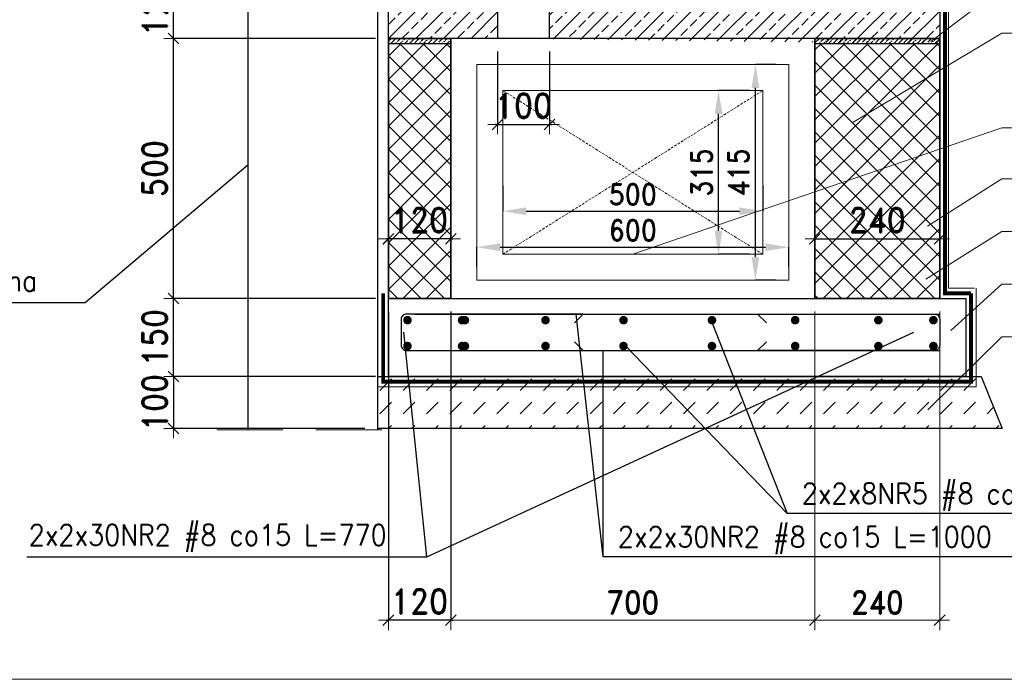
# Model space of a CAD drawing. Header units: centimetres. Extents: x -11084 to 13044, y 2736 to 15778.
# Tile 8 of 23: x 3847 to 4037, y 14815 to 14942. Entities that reach past the tile are written whole.
import ezdxf

# ---------------------------------------------------------------- set-up
doc = ezdxf.new("R2010")
doc.units = ezdxf.units.CM
for name, pattern in [('HIDDEN', [9.525, 6.35, -3.175]), ('HIDDENX2', [0.75, 0.5, -0.25]), ('IZOLACJA', [0.45, 0.25, -0.2])]:
    doc.linetypes.add(name, pattern=pattern)
for name, color, linetype, lineweight in [('---Hatches', 8, 'Continuous', 18), ('---Stal+wym', 9, 'Continuous', 15), ('---Widok', 7, 'Continuous', 25), ('---zbrojenie', 133, 'Continuous', 25), ('---Ściany', 5, 'Continuous', 35), ('---Żelbet', 6, 'Continuous', 30), ('_cienkie', 9, 'Continuous', 9), ('K---kreskowanie', 202, 'Continuous', 9), ('K---wymiar', 13, 'Continuous', 13), ('K---śc_murow', 30, 'Continuous', 25), ('K_wymiar', 3, 'Continuous', 13)]:
    doc.layers.add(name, color=color, linetype=linetype, lineweight=lineweight)
doc.layers.add('3', color=3, linetype='Continuous')
doc.layers.add('K-3', color=3, linetype='Continuous')
doc.layers.add('zzz---Unplot', color=6, linetype='Continuous', lineweight=13, plot=False)
doc.styles.add('ROMAND', font='romand.shx', dxfattribs={"width": 0.9})
doc.styles.add('WYMIARY', font='ROMANS.shx', dxfattribs={"width": 0.7})
doc.dimstyles.new('1do10-cm-mm', dxfattribs={"dimscale": 0.25, "dimtxt": 19, "dimasz": 0.75, "dimexe": 0, "dimexo": 10, "dimgap": 5, "dimtad": 1, "dimlfac": 10, "dimrnd": 0.5, "dimzin": 9, "dimdsep": 46, "dimtxsty": 'ROMAND', "dimblk": 'UKS', "dimcen": 15, "dimdle": 10, "dimclrd": 256, "dimclre": 256, "dimclrt": 3, "dimadec": 1, "dimazin": 0, "dimtfac": 8e-05, "dimtix": 1, "dimtmove": 2, "dimatfit": 3, "dimldrblk": 'DOTSMALL', "dimfxl": 1, "dimtolj": 1, "dimtzin": 9, "dimarcsym": 0})
pattern_1 = [(45, (-47055.7767, -9542.6605), (-2.24506403, 2.24506403), []), (135, (-47055.7767, -9542.6605), (-2.24506403, -2.24506403), [])]
pattern_2 = [(45, (54.48637, -196.63125), (0.336759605, 1.234785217), [1.5875, -0.3175, 0, -0.3175])]

# ---------------------------------------------------------------- blocks, each defined once
blk = doc.blocks.new('UKS')
at = {"color": 0}
for p, q in [((10, 0), (-10, 0)), ((0, -10), (0, 10))]:
    blk.add_line(p, q, dxfattribs=at)
at = {"color": 2}
blk.add_line((-5.5, -5.5), (5.5, 5.5), dxfattribs=at)
blk = doc.blocks.new('*D125')
at = {"layer": '---Stal+wym', "linetype": 'ByBlock', "lineweight": -2, "transparency": 16777216}
for p, q in [((3915.87, 14888.62), (3877.07, 14888.62)), ((3877.07, 14873.8), (3877.07, 14888.43)), ((3915.87, 14873.62), (3877.07, 14873.62))]:
    blk.add_line(p, q, dxfattribs=at)
at = {"layer": 'Defpoints', "color": 0, "linetype": 'ByBlock', "transparency": 16777216}
for p in [(3877.07, 14888.62), (3918.37, 14888.62), (3918.37, 14873.62)]:
    blk.add_point(p, dxfattribs=at)
at = {"layer": '---Stal+wym', "linetype": 'ByBlock', "lineweight": -2, "transparency": 16777216, "xscale": 0.1875, "yscale": 0.1875, "zscale": 0.1875}
for p, rotation in [((3877.07, 14888.62), 90), ((3877.07, 14873.62), 270)]:
    blk.add_blockref('UKS', p, dxfattribs=dict(at, rotation=rotation))
at = {"layer": '---Stal+wym', "color": 3, "linetype": 'ByBlock', "transparency": 16777216, "insert": (3873.44, 14881.12), "char_height": 4.75, "attachment_point": 5, "rotation": 90, "style": 'ROMAND'}
blk.add_mtext('\\A1;150', dxfattribs=at)
blk = doc.blocks.new('_DotSmall')
at = {"color": 0, "const_width": 0.5}
blk.add_lwpolyline([(-0.0625, 0, 1), (0.0625, 0, 1)], format="xyb", close=True, dxfattribs=at)
blk = doc.blocks.new('*D126')
at = {"layer": '---Stal+wym', "linetype": 'ByBlock', "lineweight": -2, "transparency": 16777216}
for p, q in [((3915.87, 14938.62), (3877.07, 14938.62)), ((3877.07, 14888.8), (3877.07, 14938.43)), ((3915.87, 14888.62), (3877.07, 14888.62))]:
    blk.add_line(p, q, dxfattribs=at)
at = {"layer": 'Defpoints', "color": 0, "linetype": 'ByBlock', "transparency": 16777216}
for p in [(3877.07, 14938.62), (3918.37, 14938.62), (3918.37, 14888.62)]:
    blk.add_point(p, dxfattribs=at)
at = {"layer": '---Stal+wym', "linetype": 'ByBlock', "lineweight": -2, "transparency": 16777216, "xscale": 0.1875, "yscale": 0.1875, "zscale": 0.1875}
for p, rotation in [((3877.07, 14938.62), 90), ((3877.07, 14888.62), 270)]:
    blk.add_blockref('UKS', p, dxfattribs=dict(at, rotation=rotation))
at = {"layer": '---Stal+wym', "color": 3, "linetype": 'ByBlock', "transparency": 16777216, "insert": (3873.44, 14913.62), "char_height": 4.75, "attachment_point": 5, "rotation": 90, "style": 'ROMAND'}
blk.add_mtext('\\A1;500', dxfattribs=at)
blk = doc.blocks.new('*D127')
at = {"layer": '---Stal+wym', "linetype": 'ByBlock', "lineweight": -2, "transparency": 16777216}
for p, q in [((3877.07, 14950.8), (3877.07, 14950.99)), ((3915.87, 14950.62), (3877.07, 14950.62)), ((3877.07, 14938.62), (3877.07, 14950.62)), ((3915.87, 14938.62), (3877.07, 14938.62)), ((3877.07, 14938.43), (3877.07, 14938.24))]:
    blk.add_line(p, q, dxfattribs=at)
at = {"layer": 'Defpoints', "color": 0, "linetype": 'ByBlock', "transparency": 16777216}
for p in [(3877.07, 14950.62), (3918.37, 14950.62), (3918.37, 14938.62)]:
    blk.add_point(p, dxfattribs=at)
at = {"layer": '---Stal+wym', "linetype": 'ByBlock', "lineweight": -2, "transparency": 16777216, "xscale": 0.1875, "yscale": 0.1875, "zscale": 0.1875}
for p, rotation in [((3877.07, 14950.62), 270), ((3877.07, 14938.62), 90)]:
    blk.add_blockref('UKS', p, dxfattribs=dict(at, rotation=rotation))
at = {"layer": '---Stal+wym', "color": 3, "linetype": 'ByBlock', "transparency": 16777216, "insert": (3873.44, 14944.62), "char_height": 4.75, "attachment_point": 5, "rotation": 90, "style": 'ROMAND'}
blk.add_mtext('\\A1;120', dxfattribs=at)
blk = doc.blocks.new('*D193')
at = {"layer": '---Stal+wym', "linetype": 'ByBlock', "lineweight": -2, "transparency": 16777216}
for p, q in [((3918.19, 14900.09), (3918, 14900.09)), ((3918.37, 14891.12), (3918.37, 14900.09)), ((3930.37, 14900.09), (3918.37, 14900.09)), ((3930.37, 14891.12), (3930.37, 14900.09)), ((3930.56, 14900.09), (3930.75, 14900.09))]:
    blk.add_line(p, q, dxfattribs=at)
at = {"layer": 'Defpoints', "color": 0, "linetype": 'ByBlock', "transparency": 16777216}
for p in [(3918.37, 14900.09), (3918.37, 14888.62), (3930.37, 14888.62)]:
    blk.add_point(p, dxfattribs=at)
at = {"layer": '---Stal+wym', "linetype": 'ByBlock', "lineweight": -2, "transparency": 16777216, "xscale": 0.1875, "yscale": 0.1875, "zscale": 0.1875}
blk.add_blockref('UKS', (3918.37, 14900.09), dxfattribs=at)
at = {"layer": '---Stal+wym', "linetype": 'ByBlock', "lineweight": -2, "transparency": 16777216, "xscale": 0.1875, "yscale": 0.1875, "zscale": 0.1875, "rotation": 180}
blk.add_blockref('UKS', (3930.37, 14900.09), dxfattribs=at)
at = {"layer": '---Stal+wym', "color": 3, "linetype": 'ByBlock', "transparency": 16777216, "insert": (3924.37, 14903.71), "char_height": 4.75, "attachment_point": 5, "style": 'ROMAND'}
blk.add_mtext('\\A1;120', dxfattribs=at)
blk = doc.blocks.new('*D194')
at = {"layer": '---Stal+wym', "linetype": 'ByBlock', "lineweight": -2, "transparency": 16777216}
for p, q in [((4000.37, 14891.12), (4000.37, 14900.09)), ((4000.56, 14900.09), (4024.19, 14900.09)), ((4024.37, 14891.12), (4024.37, 14900.09))]:
    blk.add_line(p, q, dxfattribs=at)
at = {"layer": 'Defpoints', "color": 0, "linetype": 'ByBlock', "transparency": 16777216}
for p in [(4024.37, 14900.09), (4000.37, 14888.62), (4024.37, 14888.62)]:
    blk.add_point(p, dxfattribs=at)
at = {"layer": '---Stal+wym', "linetype": 'ByBlock', "lineweight": -2, "transparency": 16777216, "xscale": 0.1875, "yscale": 0.1875, "zscale": 0.1875, "rotation": 180}
blk.add_blockref('UKS', (4000.37, 14900.09), dxfattribs=at)
at = {"layer": '---Stal+wym', "linetype": 'ByBlock', "lineweight": -2, "transparency": 16777216, "xscale": 0.1875, "yscale": 0.1875, "zscale": 0.1875}
blk.add_blockref('UKS', (4024.37, 14900.09), dxfattribs=at)
at = {"layer": '---Stal+wym', "color": 3, "linetype": 'ByBlock', "transparency": 16777216, "insert": (4012.37, 14903.71), "char_height": 4.75, "attachment_point": 5, "style": 'ROMAND'}
blk.add_mtext('\\A1;240', dxfattribs=at)
blk = doc.blocks.new('*D318')
at = {"layer": '---Stal+wym', "linetype": 'ByBlock', "lineweight": -2, "transparency": 16777216}
for p, q in [((3918.37, 14886.12), (3918.37, 14826.73)), ((3930.37, 14886.12), (3930.37, 14826.73)), ((3918.19, 14826.73), (3918, 14826.73)), ((3930.37, 14826.73), (3918.37, 14826.73)), ((3930.56, 14826.73), (3930.75, 14826.73))]:
    blk.add_line(p, q, dxfattribs=at)
at = {"layer": 'Defpoints', "color": 0, "linetype": 'ByBlock', "transparency": 16777216}
for p in [(3918.37, 14888.62), (3930.37, 14888.62), (3918.37, 14826.73)]:
    blk.add_point(p, dxfattribs=at)
at = {"layer": '---Stal+wym', "linetype": 'ByBlock', "lineweight": -2, "transparency": 16777216, "xscale": 0.1875, "yscale": 0.1875, "zscale": 0.1875}
blk.add_blockref('UKS', (3918.37, 14826.73), dxfattribs=at)
at = {"layer": '---Stal+wym', "linetype": 'ByBlock', "lineweight": -2, "transparency": 16777216, "xscale": 0.1875, "yscale": 0.1875, "zscale": 0.1875, "rotation": 180}
blk.add_blockref('UKS', (3930.37, 14826.73), dxfattribs=at)
at = {"layer": '---Stal+wym', "color": 3, "linetype": 'ByBlock', "transparency": 16777216, "insert": (3924.37, 14830.35), "char_height": 4.75, "attachment_point": 5, "style": 'ROMAND'}
blk.add_mtext('\\A1;120', dxfattribs=at)
blk = doc.blocks.new('*D326')
at = {"layer": '---Stal+wym', "linetype": 'ByBlock', "lineweight": -2, "transparency": 16777216}
for p, q in [((3877.07, 14873.8), (3877.07, 14873.99)), ((3889.3, 14873.62), (3877.07, 14873.62)), ((3877.07, 14873.62), (3877.07, 14863.62)), ((3913.87, 14863.62), (3877.07, 14863.62)), ((3877.07, 14863.43), (3877.07, 14863.24))]:
    blk.add_line(p, q, dxfattribs=at)
at = {"layer": 'Defpoints', "color": 0, "linetype": 'ByBlock', "transparency": 16777216}
for p in [(3891.8, 14873.62), (3877.07, 14863.62), (3916.37, 14863.62)]:
    blk.add_point(p, dxfattribs=at)
at = {"layer": '---Stal+wym', "linetype": 'ByBlock', "lineweight": -2, "transparency": 16777216, "xscale": 0.1875, "yscale": 0.1875, "zscale": 0.1875}
for p, rotation in [((3877.07, 14873.62), 270), ((3877.07, 14863.62), 90)]:
    blk.add_blockref('UKS', p, dxfattribs=dict(at, rotation=rotation))
at = {"layer": '---Stal+wym', "color": 3, "linetype": 'ByBlock', "transparency": 16777216, "insert": (3873.44, 14868.62), "char_height": 4.75, "attachment_point": 5, "rotation": 90, "style": 'ROMAND'}
blk.add_mtext('\\A1;100', dxfattribs=at)
blk = doc.blocks.new('*D362')
at = {"layer": '---Stal+wym', "linetype": 'ByBlock', "lineweight": -2, "transparency": 16777216}
for p, q in [((3940.37, 14910.37), (3940.37, 14905.41)), ((3990.37, 14910.37), (3990.37, 14905.41)), ((3944.87, 14905.41), (3985.87, 14905.41))]:
    blk.add_line(p, q, dxfattribs=at)
at = {"layer": '---Stal+wym', "linetype": 'ByBlock', "transparency": 16777216}
for points in [[(3944.87, 14906.16), (3944.87, 14904.66), (3940.37, 14905.41)], [(3985.87, 14906.16), (3985.87, 14904.66), (3990.37, 14905.41)]]:
    blk.add_solid(points, dxfattribs=at)
at = {"layer": 'Defpoints', "color": 0, "linetype": 'ByBlock', "transparency": 16777216}
for p in [(3940.37, 14912.87), (3990.37, 14912.87), (3990.37, 14905.41)]:
    blk.add_point(p, dxfattribs=at)
at = {"layer": '---Stal+wym', "color": 7, "linetype": 'ByBlock', "transparency": 16777216, "insert": (3965.37, 14908.66), "char_height": 4, "attachment_point": 5, "style": 'ROMAND'}
blk.add_mtext('\\A1;500', dxfattribs=at)
blk = doc.blocks.new('*D363')
at = {"layer": '---Stal+wym', "linetype": 'ByBlock', "lineweight": -2, "transparency": 16777216}
for p, q in [((3987.87, 14928.62), (3981.85, 14928.62)), ((3981.85, 14901.62), (3981.85, 14924.12)), ((3987.87, 14897.12), (3981.85, 14897.12))]:
    blk.add_line(p, q, dxfattribs=at)
at = {"layer": '---Stal+wym', "linetype": 'ByBlock', "transparency": 16777216}
for points in [[(3981.1, 14924.12), (3982.6, 14924.12), (3981.85, 14928.62)], [(3981.1, 14901.62), (3982.6, 14901.62), (3981.85, 14897.12)]]:
    blk.add_solid(points, dxfattribs=at)
at = {"layer": 'Defpoints', "color": 0, "linetype": 'ByBlock', "transparency": 16777216}
for p in [(3981.85, 14928.62), (3990.37, 14928.62), (3990.37, 14897.12)]:
    blk.add_point(p, dxfattribs=at)
at = {"layer": '---Stal+wym', "color": 7, "linetype": 'ByBlock', "transparency": 16777216, "insert": (3978.6, 14912.87), "char_height": 4, "attachment_point": 5, "rotation": 90, "style": 'ROMAND'}
blk.add_mtext('\\A1;315', dxfattribs=at)
blk = doc.blocks.new('*D364')
at = {"layer": '---Stal+wym', "linetype": 'ByBlock', "lineweight": -2, "transparency": 16777216}
for p, q in [((3935.37, 14894.62), (3935.37, 14898.48)), ((3939.87, 14898.48), (3990.87, 14898.48)), ((3995.37, 14894.62), (3995.37, 14898.48))]:
    blk.add_line(p, q, dxfattribs=at)
at = {"layer": '---Stal+wym', "linetype": 'ByBlock', "transparency": 16777216}
for points in [[(3939.87, 14899.23), (3939.87, 14897.73), (3935.37, 14898.48)], [(3990.87, 14899.23), (3990.87, 14897.73), (3995.37, 14898.48)]]:
    blk.add_solid(points, dxfattribs=at)
at = {"layer": 'Defpoints', "color": 0, "linetype": 'ByBlock', "transparency": 16777216}
for p in [(3995.37, 14898.48), (3935.37, 14892.12), (3995.37, 14892.12)]:
    blk.add_point(p, dxfattribs=at)
at = {"layer": '---Stal+wym', "color": 7, "linetype": 'ByBlock', "transparency": 16777216, "insert": (3965.37, 14901.73), "char_height": 4, "attachment_point": 5, "style": 'ROMAND'}
blk.add_mtext('\\A1;600', dxfattribs=at)
blk = doc.blocks.new('*D365')
at = {"layer": '---Stal+wym', "linetype": 'ByBlock', "lineweight": -2, "transparency": 16777216}
for p, q in [((3992.87, 14933.62), (3988.94, 14933.62)), ((3988.94, 14896.62), (3988.94, 14929.12)), ((3992.87, 14892.12), (3988.94, 14892.12))]:
    blk.add_line(p, q, dxfattribs=at)
at = {"layer": '---Stal+wym', "linetype": 'ByBlock', "transparency": 16777216}
for points in [[(3988.19, 14929.12), (3989.69, 14929.12), (3988.94, 14933.62)], [(3988.19, 14896.62), (3989.69, 14896.62), (3988.94, 14892.12)]]:
    blk.add_solid(points, dxfattribs=at)
at = {"layer": 'Defpoints', "color": 0, "linetype": 'ByBlock', "transparency": 16777216}
for p in [(3988.94, 14933.62), (3995.37, 14933.62), (3995.37, 14892.12)]:
    blk.add_point(p, dxfattribs=at)
at = {"layer": '---Stal+wym', "color": 7, "linetype": 'ByBlock', "transparency": 16777216, "insert": (3985.69, 14912.87), "char_height": 4, "attachment_point": 5, "rotation": 90, "style": 'ROMAND'}
blk.add_mtext('\\A1;415', dxfattribs=at)
blk = doc.blocks.new('*D370')
at = {"layer": '---Stal+wym', "linetype": 'ByBlock', "lineweight": -2, "transparency": 16777216}
for p, q in [((3939.37, 14936.12), (3939.37, 14922.07)), ((3949.37, 14936.12), (3949.37, 14922.07)), ((3939.19, 14922.07), (3939, 14922.07)), ((3939.37, 14922.07), (3949.37, 14922.07)), ((3949.56, 14922.07), (3949.75, 14922.07))]:
    blk.add_line(p, q, dxfattribs=at)
at = {"layer": 'Defpoints', "color": 0, "linetype": 'ByBlock', "transparency": 16777216}
for p in [(3939.37, 14938.62), (3949.37, 14938.62), (3949.37, 14922.07)]:
    blk.add_point(p, dxfattribs=at)
at = {"layer": '---Stal+wym', "linetype": 'ByBlock', "lineweight": -2, "transparency": 16777216, "xscale": 0.1875, "yscale": 0.1875, "zscale": 0.1875}
blk.add_blockref('UKS', (3939.37, 14922.07), dxfattribs=at)
at = {"layer": '---Stal+wym', "linetype": 'ByBlock', "lineweight": -2, "transparency": 16777216, "xscale": 0.1875, "yscale": 0.1875, "zscale": 0.1875, "rotation": 180}
blk.add_blockref('UKS', (3949.37, 14922.07), dxfattribs=at)
at = {"layer": '---Stal+wym', "color": 3, "linetype": 'ByBlock', "transparency": 16777216, "insert": (3944.37, 14925.7), "char_height": 4.75, "attachment_point": 5, "style": 'ROMAND'}
blk.add_mtext('\\A1;100', dxfattribs=at)

msp = doc.modelspace()

# ---------------------------------------------------------------- hatches: boundary and pattern name
at = {"layer": '---Hatches', "linetype": 'ByBlock'}
h = msp.add_hatch(dxfattribs=at)
h.set_pattern_fill('ANSI37', color=256)
h.set_pattern_definition(pattern_1)
h.paths.add_polyline_path([(3918.373481, 14888.617085), (3930.373481, 14888.617085), (3930.373481, 14937.617085), (3918.373481, 14937.617085)])
h = msp.add_hatch(dxfattribs=at)
h.set_pattern_fill('ANSI37', color=256)
h.set_pattern_definition(pattern_1)
h.paths.add_polyline_path([(4000.373481, 14888.617085), (4024.373481, 14888.617085), (4024.373481, 14937.617085), (4000.373481, 14937.617085)])
at = {"layer": '---Stal+wym', "linetype": 'ByBlock'}
h = msp.add_hatch(dxfattribs=at)
h.set_pattern_fill('JIS_STN_2.5', color=256, scale=1.5)
h.paths.add_polyline_path([(3939.373481, 14938.617085), (3939.373481, 14950.617085), (3918.373481, 14950.617085), (3918.373481, 14938.617085)])
h.paths.add_polyline_path([(3949.373481, 14950.617085), (3949.373481, 14938.617085), (3942.373481, 14938.617085), (4024.373481, 14937.617085), (4024.373481, 14938.617085), (4024.145102, 14950.617085)])
at = {"layer": 'K---kreskowanie', "transparency": 33554687}
h = msp.add_hatch(dxfattribs=at)
h.set_pattern_fill('ANSI36', color=256, scale=0.2)
h.set_pattern_definition([(45, (-39.51363, -196.63125), (0.336759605, 1.234785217), [1.5875, -0.3175, 0, -0.3175])])
h.paths.add_polyline_path([(3930.373481, 14938.617085), (3918.373481, 14938.617085), (3918.373481, 14937.617085), (3930.373481, 14937.617085)])
h = msp.add_hatch(dxfattribs=at)
h.set_pattern_fill('ANSI36', color=256, scale=0.2)
h.set_pattern_definition(pattern_2)
h.paths.add_polyline_path([(4012.373481, 14938.617085), (4000.373481, 14938.617085), (4000.373481, 14937.617085), (4012.373481, 14937.617085)])
h = msp.add_hatch(dxfattribs=at)
h.set_pattern_fill('ANSI36', color=256, scale=0.2)
h.set_pattern_definition(pattern_2)
h.paths.add_polyline_path([(4024.373481, 14938.617085), (4012.373481, 14938.617085), (4012.373481, 14937.617085), (4024.373481, 14937.617085)])
h = msp.add_hatch(dxfattribs=at)
h.set_pattern_fill('DASH', color=256, angle=45)
h.set_pattern_definition([(45, (311.1728, -90.1836), (4e-16, 4.49012806), [3.175, -3.175])])
h.paths.add_polyline_path([(4032.373481, 14873.617085), (3915.373481, 14873.617085), (3916.082, 14863.617085), (4036.373481, 14863.617085)])

# ---------------------------------------------------------------- linework, layer by layer
at = {"layer": '---Hatches', "color": 6, "linetype": 'IZOLACJA', "ltscale": 50, "const_width": 0.75}
for points in [[(3962.738203, 14951.617085), (4023.873481, 14951.617085), (4025.373481, 14950.117085), (4025.373481, 14889.617085), (4030.373481, 14889.599237)], [(3917.373481, 14889.617085), (3917.373481, 14889.617085), (3917.373481, 14872.617085), (4030.373481, 14872.617085), (4030.373481, 14889.599237)]]:
    msp.add_lwpolyline(points, dxfattribs=at)
at = {"layer": '---Stal+wym', "linetype": 'ByBlock'}
for p, q in [((3918.373481, 14891.117085), (3918.373481, 14904.535948)), ((4000.373481, 14891.117085), (4000.373481, 14904.535948)), ((3930.373481, 14886.117085), (3930.373481, 14826.729836)), ((3930.373481, 14886.117085), (3930.373481, 14826.729836)), ((4000.373481, 14886.117085), (4000.373481, 14826.729836)), ((4000.373481, 14886.117085), (4000.373481, 14826.729836)), ((4024.373481, 14886.117085), (4024.373481, 14826.729836)), ((3930.560981, 14826.729836), (4000.185981, 14826.729836)), ((4000.560981, 14826.729836), (4024.185981, 14826.729836))]:
    msp.add_line(p, q, dxfattribs=at)
for points in [[(3916.373481, 14890.617085), (3916.373481, 14890.617085), (3916.373481, 14952.617085), (3925.368241, 14952.617085)], [(3963.292065, 14952.617085), (4026.070181, 14952.617085), (4026.070181, 14890.617085), (4031.070181, 14890.617085)], [(3940.373481, 14897.117085), (3990.373481, 14897.117085)], [(3916.373481, 14890.617085), (3916.373481, 14890.617085), (3916.373481, 14871.617085), (4031.373481, 14871.617085), (4031.373481, 14890.617085)], [(3955.830901, 14885.617085), (3954.142764, 14883.965001)], [(3989.373481, 14885.617085), (3991.061618, 14883.965001)], [(3955.830901, 14878.617085), (3954.142764, 14880.269169)], [(3989.373481, 14878.617085), (3991.061618, 14880.269169)]]:
    msp.add_lwpolyline(points, dxfattribs=at)
for points in [[(3995.373481, 14933.617085), (3935.373481, 14933.617085), (3935.373481, 14892.117085), (3995.373481, 14892.117085)], [(3990.373481, 14928.617085), (3940.373481, 14928.617085), (3940.373481, 14897.117085), (3990.373481, 14897.117085)]]:
    msp.add_lwpolyline(points, close=True, dxfattribs=at)
at = {"layer": '---Stal+wym', "linetype": 'HIDDENX2'}
for points in [[(3940.373481, 14897.117085), (3990.373481, 14928.617085)], [(3990.373481, 14897.117085), (3940.373481, 14928.617085)]]:
    msp.add_lwpolyline(points, dxfattribs=at)
at = {"layer": '---Widok', "linetype": 'ByBlock'}
msp.add_lwpolyline([(3949.373481, 14938.617085), (3939.373481, 14938.617085)], dxfattribs=at)
msp.add_lwpolyline([(4036.373481, 14863.617085), (3916.373481, 14863.617085), (3916.373481, 14873.617085), (4032.373481, 14873.617085)], close=True, dxfattribs=at)
at = {"layer": '---zbrojenie', "linetype": 'ByBlock'}
for points in [[(3955.830901, 14885.617085), (3921.830901, 14885.617085, 0.4142135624), (3920.830901, 14884.617085), (3920.830901, 14879.617085, 0.4142135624), (3921.830901, 14878.617085), (3955.830901, 14878.617085)], [(3989.373481, 14885.617085), (4023.373481, 14885.617085, -0.4142135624), (4024.373481, 14884.617085), (4024.373481, 14879.617085, -0.4142135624), (4023.373481, 14878.617085), (3989.373481, 14878.617085)]]:
    msp.add_lwpolyline(points, format="xyb", dxfattribs=at)
for points in [[(3923.373481, 14885.617085), (4024.373481, 14885.617085)], [(3923.373481, 14878.617085), (4024.373481, 14878.617085)]]:
    msp.add_lwpolyline(points, dxfattribs=at)
at = {"layer": '---Ściany', "linetype": 'ByBlock'}
for points in [[(3930.373481, 14888.617085), (3918.373481, 14888.617085), (3918.373481, 14938.617085), (3930.373481, 14938.617085)], [(4024.373481, 14888.617085), (4000.373481, 14888.617085), (4000.373481, 14938.617085), (4024.373481, 14938.617085)]]:
    msp.add_lwpolyline(points, close=True, dxfattribs=at)
at = {"layer": '---Ściany', "linetype": 'HIDDEN'}
msp.add_lwpolyline([(3918.373481, 14938.617085), (3918.373481, 14888.617085)], dxfattribs=at)
at = {"layer": '---Żelbet', "color": 2, "linetype": 'ByBlock'}
for points in [[(3939.373481, 14938.617085), (3918.373481, 14938.617085), (3918.373481, 14949.117085), (3919.873481, 14950.617085), (3939.373481, 14950.617085)], [(3939.373481, 14950.617085), (3939.373481, 14938.617085)], [(3949.373481, 14950.617085), (4022.873481, 14950.617085), (4024.373481, 14949.117085), (4024.373481, 14938.617085), (3949.373481, 14938.617085)], [(3949.373481, 14938.617085), (3949.373481, 14950.617085)]]:
    msp.add_lwpolyline(points, dxfattribs=at)
for points in [[(3918.373481, 14938.617085), (3930.373481, 14938.617085), (3930.373481, 14937.617085), (3918.373481, 14937.617085)], [(4000.373481, 14938.617085), (4024.373481, 14938.617085), (4024.373481, 14937.617085), (4000.373481, 14937.617085)], [(4029.373481, 14873.617085), (3918.373481, 14873.617085), (3918.373481, 14888.617085), (4029.373481, 14888.617085)]]:
    msp.add_lwpolyline(points, close=True, dxfattribs=at)
at = {"layer": '---Żelbet', "linetype": 'ByBlock'}
for points in [[(4024.373481, 14873.617085), (3918.373481, 14873.617085)], [(4029.373481, 14873.617085), (3918.373481, 14873.617085)]]:
    msp.add_lwpolyline(points, dxfattribs=at)
at = {"layer": '_cienkie', "linetype": 'HIDDEN', "ltscale": 2}
msp.add_lwpolyline([(3917.142224, 14863.372172), (3884.541517, 14863.372172)], dxfattribs=at)
at = {"layer": 'K---wymiar'}
msp.add_lwpolyline([(3918.373481, 14937.617085), (3930.373481, 14937.617085)], dxfattribs=at)
at = {"layer": 'K---śc_murow'}
msp.add_lwpolyline([(3916.373481, 14863.372172), (3916.373481, 14983.617085), (3891.373481, 14983.617085), (3891.373481, 14863.372172)], dxfattribs=at)
at = {"layer": 'K-3'}
for p, q in [((3925.74125, 14838.937726), (3921.373481, 14882.117085)), ((3959.654811, 14838.937726), (3959.654811, 14878.617085)), ((4076.397561, 14847.252795), (3995.020776, 14847.252795)), ((3848.855513, 14838.937726), (3925.74125, 14838.937726)), ((4049.05231, 14838.937726), (3959.654811, 14838.937726))]:
    msp.add_line(p, q, dxfattribs=at)
for points in [[(3814.377445, 14887.836006), (3860.086184, 14887.836006), (3891.373481, 14914.334691)], [(3959.654811, 14838.937726), (3954.492054, 14885.617085)], [(3980.588136, 14884.032291), (3995.020776, 14847.252795), (3964.000636, 14879.468672)], [(3925.74125, 14838.937726), (4019.373481, 14882.117085)]]:
    msp.add_lwpolyline(points, dxfattribs=at)
at = {"layer": 'K-3', "const_width": 0.825}
for points in [[(3922.045555, 14884.032291, 1), (3922.045555, 14884.857291, 1)], [(3932.545555, 14884.032291, 1), (3932.545555, 14884.857291, 1)], [(3933.088136, 14884.032291, 1), (3933.088136, 14884.857291, 1)], [(3948.588136, 14884.032291, 1), (3948.588136, 14884.857291, 1)], [(3963.588136, 14884.032291, 1), (3963.588136, 14884.857291, 1)], [(3980.588136, 14884.032291, 1), (3980.588136, 14884.857291, 1)], [(3996.588136, 14884.032291, 1), (3996.588136, 14884.857291, 1)], [(4012.588136, 14884.032291, 1), (4012.588136, 14884.857291, 1)], [(4023.158827, 14884.032291, -1), (4023.158827, 14884.857291, -1)], [(3922.045555, 14879.056172, 1), (3922.045555, 14879.881172, 1)], [(3932.545555, 14879.056172, 1), (3932.545555, 14879.881172, 1)], [(3933.088136, 14879.056172, 1), (3933.088136, 14879.881172, 1)], [(3948.588136, 14879.056172, 1), (3948.588136, 14879.881172, 1)], [(3963.588136, 14879.056172, 1), (3963.588136, 14879.881172, 1)], [(3980.588136, 14879.056172, 1), (3980.588136, 14879.881172, 1)], [(3996.588136, 14879.056172, 1), (3996.588136, 14879.881172, 1)], [(4012.588136, 14879.056172, 1), (4012.588136, 14879.881172, 1)], [(4023.158827, 14879.056172, -1), (4023.158827, 14879.881172, -1)]]:
    msp.add_lwpolyline(points, format="xyb", close=True, dxfattribs=at)
at = {"layer": 'K_wymiar'}
for points in [[(4022.690458, 14938.049273), (4037.846986, 14949.576711), (4156.724452, 14949.576711)], [(4007.564386, 14922.383204), (4036.346986, 14939.627781), (4156.724452, 14939.627781)], [(3965.373481, 14897.117085), (4036.346986, 14921.432754), (4131.504981, 14921.432754)], [(4022.056115, 14902.539774), (4036.346986, 14911.630433), (4131.504981, 14911.630433)], [(4021.68503, 14892.30503), (4036.346986, 14901.508852), (4131.504981, 14901.508852)], [(4026.512678, 14882.474064), (4036.346986, 14891.387272), (4131.504981, 14891.387272)], [(4022.109923, 14867.171885), (4036.346986, 14881.265691), (4113.344473, 14881.265691)]]:
    msp.add_lwpolyline(points, dxfattribs=at)
at = {"layer": 'zzz---Unplot'}
msp.add_lwpolyline([(3550.298259, 14815.372962), (4181.64689, 14815.372962), (4181.64689, 15258.435119), (3550.298259, 15258.435119)], close=True, dxfattribs=at)

# ---------------------------------------------------------------- block references
at = {"layer": '---Stal+wym', "linetype": 'ByBlock', "xscale": 0.1875, "yscale": 0.1875, "zscale": 0.1875, "rotation": 180}
for p in [(3918.373481, 14900.08672), (3930.373481, 14826.729836), (4000.373481, 14826.729836)]:
    msp.add_blockref('UKS', p, dxfattribs=at)
at = {"layer": '---Stal+wym', "linetype": 'ByBlock', "xscale": 0.1875, "yscale": 0.1875, "zscale": 0.1875}
for p in [(4000.373481, 14900.08672), (3930.373481, 14826.729836), (4000.373481, 14826.729836), (4024.373481, 14826.729836)]:
    msp.add_blockref('UKS', p, dxfattribs=at)

# ---------------------------------------------------------------- texts
at = {"layer": '---Stal+wym', "color": 3, "linetype": 'ByBlock', "char_height": 4.375, "attachment_point": 5, "style": 'ROMAND'}
for s, insert in [('\\A1;700', (3965.373481, 14830.167336)), ('\\A1;240', (4012.373481, 14830.167336))]:
    msp.add_mtext(s, dxfattribs=dict(at, insert=insert))
at = {"layer": '3', "style": 'WYMIARY', "width": 0.9}
for s, p in [('2x2x8NR5 #8 co15 L=4100', (3997.873799, 14849.103762)), ('2x2x30NR2 #8 co15 L=770', (3849.229583, 14841.139214)), ('2x2x30NR2 #8 co15 L=1000', (3962.507833, 14840.788693))]:
    msp.add_text(s, height=4, dxfattribs=at).set_placement(p)
at = {"layer": 'K-3', "style": 'WYMIARY', "width": 0.9}
msp.add_text('istn. podwalina', height=4, dxfattribs=at).set_placement((3814.751515, 14890.037495))

# ---------------------------------------------------------------- dimensions: what is measured, and where the dimension line sits
at = {"layer": '---Stal+wym', "linetype": 'ByBlock'}
for base, p1, p2, picture, middle in [((3877.065497, 14950.617085), (3918.373481, 14938.617085), (3918.373481, 14950.617085), '*D127', (3873.440497, 14944.617085)), ((3877.065497, 14938.617085), (3918.373481, 14888.617085), (3918.373481, 14938.617085), '*D126', (3873.440497, 14913.617085)), ((3877.065497, 14888.617085), (3918.373481, 14873.617085), (3918.373481, 14888.617085), '*D125', (3873.440497, 14881.117085)), ((3877.065497, 14863.617085), (3891.797477, 14873.617085), (3916.373481, 14863.617085), '*D326', (3873.440497, 14868.617085))]:
    dim = msp.add_linear_dim(base=base, p1=p1, p2=p2, angle=90, dimstyle='1do10-cm-mm', dxfattribs=at)
    dim.commit()
    dim.dimension.update_dxf_attribs({"geometry": picture, "text_midpoint": middle})
for base, p1, p2, picture, middle in [((3949.373481, 14922.07477), (3939.373481, 14938.617085), (3949.373481, 14938.617085), '*D370', (3944.373481, 14925.69977)), ((3918.373481, 14900.08672), (3930.373481, 14888.617085), (3918.373481, 14888.617085), '*D193', (3924.373481, 14903.71172)), ((4024.373481, 14900.08672), (4000.373481, 14888.617085), (4024.373481, 14888.617085), '*D194', (4012.373481, 14903.71172)), ((3918.373481, 14826.729836), (3930.373481, 14888.617085), (3918.373481, 14888.617085), '*D318', (3924.373481, 14830.354836))]:
    dim = msp.add_linear_dim(base=base, p1=p1, p2=p2, dimstyle='1do10-cm-mm', dxfattribs=at)
    dim.commit()
    dim.dimension.update_dxf_attribs({"geometry": picture, "text_midpoint": middle})
for base, p1, p2, picture, middle in [((3988.941962, 14933.617085), (3995.373481, 14892.117085), (3995.373481, 14933.617085), '*D365', (3985.691962, 14912.867085)), ((3981.853721, 14928.617085), (3990.373481, 14897.117085), (3990.373481, 14928.617085), '*D363', (3978.603721, 14912.867085))]:
    dim = msp.add_linear_dim(base=base, p1=p1, p2=p2, angle=90, dimstyle='1do10-cm-mm', override={"dimtxt": 16, "dimasz": 18, "dimsah": 1, "dimclrt": 7}, dxfattribs=at)
    dim.commit()
    dim.dimension.update_dxf_attribs({"geometry": picture, "text_midpoint": middle})
for base, p1, p2, picture, middle in [((3990.373481, 14905.407591), (3940.373481, 14912.867085), (3990.373481, 14912.867085), '*D362', (3965.373481, 14908.657591)), ((3995.373481, 14898.484672), (3935.373481, 14892.117085), (3995.373481, 14892.117085), '*D364', (3965.373481, 14901.734672))]:
    dim = msp.add_linear_dim(base=base, p1=p1, p2=p2, dimstyle='1do10-cm-mm', override={"dimtxt": 16, "dimasz": 18, "dimsah": 1, "dimclrt": 7}, dxfattribs=at)
    dim.commit()
    dim.dimension.update_dxf_attribs({"geometry": picture, "text_midpoint": middle})

doc.saveas('drawing.dxf')
